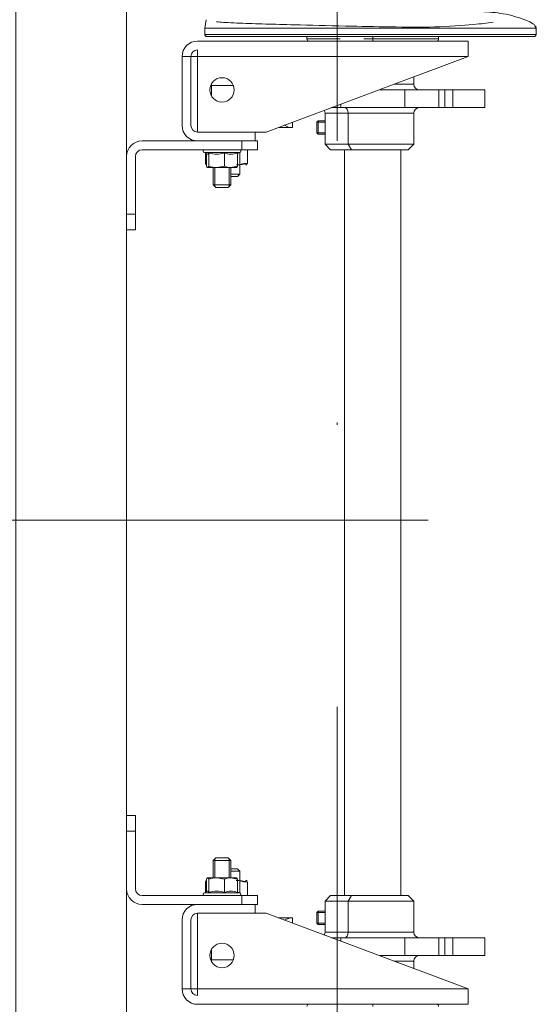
# Model space of a CAD drawing. Header units: millimetres. Extents: x 16720 to 74016, y 25810 to 81213.
# Tile 125 of 256: x 32332 to 32356, y 31736 to 31780. Entities that reach past the tile are written whole.
import ezdxf
from ezdxf.enums import TextEntityAlignment as Align

# ---------------------------------------------------------------- set-up
doc = ezdxf.new("R2010")
doc.units = ezdxf.units.MM
doc.linetypes.add('ACAD_ISO10W100', pattern=[18, 12, -3, 0, -3])
doc.linetypes.add('DASHDOTX2', pattern=[50.8, 25.4, -12.7, 0, -12.7])
for name, color, linetype, lineweight in [('_OPISY', 110, 'Continuous', 9), ('_OŚ', 165, 'DASHDOTX2', 9), ('_STOLARKA', 150, 'Continuous', 18), ('_WYMIAR', 151, 'Continuous', 9), ('_WYPOSAŻENIE', 157, 'Continuous', 5), ('AK_A_osie', 251, 'ACAD_ISO10W100', 9)]:
    doc.layers.add(name, color=color, linetype=linetype, lineweight=lineweight)
doc.styles.add('_PRZEKRÓJ 12', font='ARIALNB.TTF', dxfattribs={"height": 12})
doc.styles.add('MB_050', font='simplex.shx', dxfattribs={"width": 0.8, "height": 9})

# ---------------------------------------------------------------- blocks, each defined once
blk = doc.blocks.new('brama 3m')
at = {"layer": '_STOLARKA'}
blk.add_lwpolyline([(150, -5), (-150, -5), (-150, 0), (150, 0)], close=True, dxfattribs=at)
at = {"layer": '_WYPOSAŻENIE', "linetype": 'Continuous'}
for p, q in [((-14.009, -5), (-16.609, -5)), ((-14.009, -5), (-14.009, -5.4)), ((-13.309, -5), (-14.009, -5)), ((-13.309, -5.4), (-13.309, -5)), ((13.091, -5), (13.091, -5.4)), ((13.791, -5), (13.091, -5)), ((16.391, -5), (13.791, -5)), ((13.791, -5.4), (13.791, -5)), ((-17.309, -8.2), (-17.309, -5.7)), ((-16.909, -10.2), (-16.909, -5.7)), ((-14.009, -5.4), (-16.609, -5.4)), ((-14.009, -5.4), (-13.309, -5.4)), ((13.091, -5.4), (13.791, -5.4)), ((16.391, -5.4), (13.791, -5.4)), ((16.691, -5.7), (16.691, -10.2)), ((17.091, -5.7), (17.091, -8.2)), ((-18.009, -7.5), (-21.109, -7.5)), ((-21.109, -7.5), (-21.109, -7.9)), ((20.891, -7.5), (17.791, -7.5)), ((20.891, -7.5), (20.891, -7.9)), ((-18.009, -7.9), (-21.109, -7.9)), ((-21.109, -7.9), (-21.109, -8.2)), ((-18.009, -7.9), (-21.109, -7.9)), ((-21.109, -7.9), (-21.109, -8.2)), ((-21.109, -7.9), (-21.109, -8.2)), ((20.891, -7.9), (17.791, -7.9)), ((20.891, -7.9), (17.791, -7.9)), ((20.891, -8.2), (20.891, -7.9)), ((20.891, -8.2), (20.891, -7.9)), ((20.891, -7.9), (20.891, -8.2)), ((-21.809, -8.2), (-21.809, -20.4)), ((-21.409, -8.2), (-21.109, -8.2)), ((-21.109, -8.2), (-21.409, -8.2)), ((-21.109, -20.4), (-21.109, -8.2)), ((-21.109, -8.2), (-17.709, -8.2)), ((-21.109, -8.2), (-17.709, -8.2)), ((-21.109, -8.2), (-21.109, -8.2)), ((-17.709, -10.8), (-17.709, -8.2)), ((-17.709, -8.2), (-17.709, -11.3)), ((-17.309, -10.8), (-17.309, -8.2)), ((17.091, -8.2), (17.091, -10.8)), ((17.491, -8.2), (17.491, -10.8)), ((17.491, -8.2), (20.891, -8.2)), ((17.491, -11.3), (17.491, -8.2)), ((17.491, -8.2), (20.891, -8.2)), ((20.891, -8.2), (20.891, -20.4)), ((20.891, -8.2), (21.191, -8.2)), ((21.191, -8.2), (20.891, -8.2)), ((20.891, -8.2), (20.891, -8.2)), ((21.591, -20.4), (21.591, -8.2)), ((-19.809, -9.812), (-19.809, -8.824)), ((-19.333, -8.824), (-19.809, -8.824)), ((-16.789, -10.09), (-16.789, -8.51)), ((-16.789, -8.51), (-16.708, -8.65)), ((-16.766, -8.712), (-16.167, -8.712)), ((-16.765, -8.552), (-16.31, -8.552)), ((-16.736, -8.602), (-16.167, -8.602)), ((-16.232, -8.595), (-16.229, -8.601)), ((-16.113, -8.643), (-16.109, -8.65)), ((-16.109, -9.062), (-16.109, -8.657)), ((15.891, -8.65), (15.895, -8.643)), ((15.891, -9.062), (15.891, -8.657)), ((16.518, -8.602), (15.949, -8.602)), ((16.548, -8.712), (15.949, -8.712)), ((16.011, -8.601), (16.015, -8.595)), ((16.092, -8.552), (16.547, -8.552)), ((16.49, -8.65), (16.571, -8.51)), ((16.571, -10.09), (16.571, -8.51)), ((19.591, -8.824), (19.116, -8.824)), ((19.591, -8.824), (19.591, -9.812)), ((21.791, -23.346), (21.791, -8.625)), ((21.891, -23.474), (21.891, -8.525)), ((21.891, -8.525), (22.171, -8.525)), ((22.171, -23.474), (22.171, -8.525)), ((22.171, -8.525), (22.548, -8.589)), ((-16.167, -9.411), (-16.109, -9.062)), ((-16.109, -8.9), (-15.334, -8.9)), ((-15.257, -8.977), (-16.109, -8.977)), ((-16.109, -9.704), (-16.109, -9.062)), ((-15.334, -9.7), (-15.334, -8.9)), ((-15.334, -8.9), (-15.209, -9.025)), ((-15.209, -9.025), (-15.209, -9.575)), ((14.991, -9.025), (15.116, -8.9)), ((14.991, -9.575), (14.991, -9.025)), ((15.04, -8.977), (15.891, -8.977)), ((15.116, -8.9), (15.116, -9.7)), ((15.116, -8.9), (15.891, -8.9)), ((15.949, -9.411), (15.891, -9.062)), ((15.891, -9.704), (15.891, -9.062)), ((-16.766, -9.411), (-16.167, -9.411)), ((-16.167, -9.998), (-16.109, -9.704)), ((-15.257, -9.623), (-16.109, -9.623)), ((-15.334, -9.7), (-16.109, -9.7)), ((-16.109, -9.95), (-16.109, -9.704)), ((-15.809, -10.1), (-15.809, -9.7)), ((-15.709, -9.7), (-15.709, -10)), ((-15.209, -9.575), (-15.334, -9.7)), ((15.116, -9.7), (14.991, -9.575)), ((15.04, -9.623), (15.891, -9.623)), ((15.891, -9.7), (15.116, -9.7)), ((15.491, -10), (15.491, -9.7)), ((15.591, -9.7), (15.591, -10.1)), ((15.949, -9.998), (15.891, -9.704)), ((15.891, -9.95), (15.891, -9.704)), ((16.548, -9.411), (15.949, -9.411)), ((-16.909, -10.2), (-17.309, -10.2)), ((-16.909, -10.9), (-16.909, -10.2)), ((-15.809, -10.1), (-16.79, -10.1)), ((-16.736, -9.998), (-16.789, -10.09)), ((-16.766, -9.998), (-16.167, -9.998)), ((-16.109, -9.95), (-16.113, -9.957)), ((-15.709, -10), (-15.809, -10.1)), ((15.591, -10.1), (15.491, -10)), ((16.572, -10.1), (15.591, -10.1)), ((15.895, -9.957), (15.891, -9.95)), ((16.548, -9.998), (15.949, -9.998)), ((16.571, -10.09), (16.518, -9.998)), ((16.691, -10.2), (16.691, -10.9)), ((16.691, -10.2), (17.091, -10.2)), ((-16.909, -10.448), (-16.31, -10.448)), ((-16.229, -10.399), (-16.232, -10.405)), ((16.092, -10.448), (16.691, -10.448)), ((-17.309, -10.8), (-17.709, -10.8)), ((-17.309, -10.9), (-17.309, -10.8)), ((-16.909, -10.9), (-17.309, -10.9)), ((16.691, -10.9), (17.091, -10.9)), ((17.091, -10.8), (17.491, -10.8)), ((17.091, -10.8), (17.091, -10.9)), ((-21.109, -20.4), (-17.709, -11.3)), ((17.491, -11.3), (20.891, -20.4)), ((-17.909, -12.48), (-17.909, -11.835)), ((17.691, -11.835), (17.691, -12.48)), ((-17.909, -12.481), (-18.15, -12.481)), ((-17.909, -12.48), (-17.909, -12.481)), ((17.691, -12.481), (17.691, -12.48)), ((17.932, -12.481), (17.691, -12.481)), ((21.691, -13.13), (21.791, -13.13)), ((21.691, -13.13), (21.691, -14.623)), ((-18.209, -13.631), (-18.147, -13.57)), ((-17.609, -13.631), (-18.209, -13.631)), ((-18.209, -13.95), (-18.209, -13.631)), ((-18.147, -13.57), (-17.67, -13.57)), ((-18.147, -13.57), (-18.147, -13.95)), ((-17.67, -13.57), (-17.609, -13.631)), ((-17.67, -13.57), (-17.67, -13.95)), ((-17.609, -13.631), (-17.609, -13.95)), ((17.391, -13.631), (17.453, -13.57)), ((17.991, -13.631), (17.391, -13.631)), ((17.391, -13.95), (17.391, -13.631)), ((17.453, -13.57), (17.93, -13.57)), ((17.453, -13.57), (17.453, -13.95)), ((17.93, -13.57), (17.991, -13.631)), ((17.93, -13.57), (17.93, -13.95)), ((17.991, -13.631), (17.991, -13.95)), ((-18.559, -14.99), (-18.559, -13.95)), ((-17.159, -13.95), (-18.559, -13.95)), ((-17.159, -13.95), (-17.159, -14.99)), ((-16.909, -14.2), (-17.159, -13.95)), ((16.691, -14.2), (16.941, -13.95)), ((16.941, -13.95), (18.341, -13.95)), ((16.941, -13.95), (16.941, -14.99)), ((18.341, -14.99), (18.341, -13.95)), ((-18.809, -14.659), (-18.809, -14.244)), ((-16.909, -15.14), (-16.909, -14.2)), ((16.691, -15.14), (16.691, -14.2)), ((18.591, -14.659), (18.591, -14.244)), ((-18.964, -14.659), (-18.809, -14.659)), ((-18.809, -17.541), (-18.809, -14.659)), ((-18.559, -17.95), (-18.559, -14.99)), ((-17.159, -14.99), (-18.559, -14.99)), ((-17.159, -14.99), (-17.159, -17.95)), ((-16.909, -15.14), (-17.159, -14.99)), ((-16.909, -14.83), (16.691, -14.83)), ((16.691, -15.14), (16.941, -14.99)), ((16.941, -14.99), (18.341, -14.99)), ((16.941, -14.99), (16.941, -17.95)), ((18.341, -17.95), (18.341, -14.99)), ((18.591, -17.541), (18.591, -14.659)), ((18.746, -14.659), (18.591, -14.659)), ((-16.909, -17.7), (-16.909, -15.14)), ((16.691, -17.7), (16.691, -15.14)), ((21.691, -15.7), (21.691, -16.1)), ((-21.809, -16.1), (-21.909, -16.1)), ((21.591, -16.1), (21.691, -16.1)), ((21.691, -16.1), (21.791, -16.1)), ((21.691, -16.1), (21.691, -19.07)), ((-19.609, -17.541), (-19.609, -16.425)), ((19.391, -17.541), (19.391, -16.425)), ((-19.859, -17.95), (-19.859, -17.054)), ((19.641, -17.95), (19.641, -17.054)), ((-19.609, -17.541), (-18.809, -17.541)), ((-19.609, -17.541), (-19.609, -19.083)), ((-18.809, -19.083), (-18.809, -17.541)), ((-16.909, -17.7), (-17.159, -17.95)), ((16.691, -17.37), (-16.909, -17.37)), ((16.941, -17.95), (16.691, -17.7)), ((19.391, -17.541), (18.591, -17.541)), ((18.591, -19.083), (18.591, -17.541)), ((19.391, -17.541), (19.391, -19.083)), ((-19.859, -17.95), (-20.193, -17.95)), ((-17.159, -17.95), (-18.559, -17.95)), ((18.341, -17.95), (16.941, -17.95)), ((19.976, -17.95), (19.641, -17.95)), ((21.691, -19.07), (21.791, -19.07)), ((-18.809, -19.083), (-19.609, -19.083)), ((-19.609, -19.083), (-19.609, -19.356)), ((-19.609, -19.356), (-19.609, -19.706)), ((-19.609, -19.356), (-18.809, -19.356)), ((-18.809, -19.356), (-18.809, -19.083)), ((-18.809, -19.706), (-18.809, -19.356)), ((18.591, -19.083), (19.391, -19.083)), ((18.591, -19.356), (18.591, -19.083)), ((18.591, -19.706), (18.591, -19.356)), ((19.391, -19.356), (18.591, -19.356)), ((19.391, -19.083), (19.391, -19.356)), ((19.391, -19.356), (19.391, -19.706)), ((-19.609, -21.148), (-19.609, -19.706)), ((-19.609, -19.706), (-18.809, -19.706)), ((-18.809, -21.148), (-18.809, -19.706)), ((18.591, -21.148), (18.591, -19.706)), ((19.391, -19.706), (18.591, -19.706)), ((19.391, -21.148), (19.391, -19.706)), ((-21.109, -20.4), (-21.809, -20.4)), ((21.591, -20.4), (20.891, -20.4)), ((-19.609, -21.148), (-18.809, -21.148)), ((19.391, -21.148), (18.591, -21.148)), ((22.171, -23.474), (21.891, -23.474)), ((22.255, -23.459), (22.171, -23.474))]:
    blk.add_line(p, q, dxfattribs=at)
for centre in [(-19.609, -9.3), (19.391, -9.3)]:
    blk.add_circle(centre, 0.55, dxfattribs=at)
for centre, radius, start, end in [((-16.609, -5.7), 0.7, 90, 180), ((16.391, -5.7), 0.7, 0, 90), ((-16.609, -5.7), 0.3, 90, 180), ((16.391, -5.7), 0.3, 0, 90), ((-21.109, -8.2), 0.7, 90, 180), ((-18.009, -8.2), 0.7, 0, 90), ((17.791, -8.2), 0.7, 90, 180), ((20.891, -8.2), 0.7, 0, 90), ((-21.109, -8.2), 0.3, 90, 180), ((-21.109, -8.2), 0.3, 90, 180), ((-18.009, -8.2), 0.3, 0, 90), ((-18.009, -8.2), 0.3, 0.0191, 90), ((17.791, -8.2), 0.3, 90, 180), ((17.791, -8.2), 0.3, 90, 179.9809), ((20.891, -8.2), 0.3, 0, 90), ((20.891, -8.2), 0.3, 0, 90), ((-16.849, -8.51), 0.06, 0, 180), ((-17.796, -9.062), 1.087, 341.2724, 18.7276), ((-17.258, -9.073), 1.15, 0.5865, 18.2959), ((17.041, -9.073), 1.15, 161.7041, 179.4135), ((17.578, -9.062), 1.087, 161.2724, 198.7276), ((16.631, -8.51), 0.06, 0, 180), ((21.891, -8.625), 0.1, 90, 180), ((-17.487, -9.704), 0.779, 337.8417, 22.1583), ((-16.937, -9.716), 0.828, 0.7636, 21.5951), ((16.719, -9.716), 0.828, 158.4049, 179.2364), ((17.27, -9.704), 0.779, 157.8417, 202.1583), ((-16.849, -10.09), 0.06, 180, 0), ((-17.384, -10.027), 1.153, 338.581, 4.5882), ((-17.68, -9.868), 1.45, 340.9134, 350.708), ((17.166, -10.027), 1.153, 176.2199, 201.419), ((17.463, -9.868), 1.45, 189.292, 199.0866), ((16.631, -10.09), 0.06, 180, 0), ((-21.909, -13.23), 0.1, 0, 90), ((21.691, -13.23), 0.1, 90, 180), ((-18.559, -13.7), 0.25, 239.4345, 270), ((18.341, -13.7), 0.25, 270, 300.5655), ((-19.859, -18.2), 0.25, 0, 90), ((-18.559, -18.2), 0.25, 90, 180), ((18.341, -18.2), 0.25, 0, 90), ((19.641, -18.2), 0.25, 90, 180), ((-21.909, -18.97), 0.1, 270, 0), ((21.691, -18.97), 0.1, 180, 270)]:
    blk.add_arc(centre, radius, start, end, dxfattribs=at)
at = {"layer": '_WYPOSAŻENIE', "linetype": 'Continuous', "extrusion": (0, 0, -1)}
for centre, major_axis, ratio, start_param, end_param in [((-19.809, -9.276), (0.7, 0), 0.646169, 4.596678, 4.712389), ((19.591, -9.276), (0.7, 0), 0.646169, 4.712389, 4.828107), ((-18.609, -12.48), (-0.7, 0), 0.970126, 2.583234, 3.141593), ((18.391, -12.48), (-0.7, 0), 0.970126, 0, 0.558366), ((-18.559, -14.84), (-0.25, 0), 0.6, 4.712389, 6.283185), ((18.341, -14.84), (0.25, 0), 0.6, 0, 1.570796)]:
    blk.add_ellipse(centre, major_axis=major_axis, ratio=ratio, start_param=start_param, end_param=end_param, dxfattribs=at)
at = {"layer": '_WYPOSAŻENIE', "linetype": 'Continuous'}
for points, knots in [([(-16.766, -8.712), (-16.748, -8.704), (-16.734, -8.694), (-16.714, -8.676), (-16.708, -8.666), (-16.708, -8.652), (-16.709, -8.647), (-16.712, -8.643)], [0, 0, 0, 0, 0.25, 0.25, 0.5, 0.5, 0.6298187, 0.6298187, 0.6298187, 0.6298187]), ([(-16.232, -8.595), (-16.236, -8.59), (-16.242, -8.584), (-16.265, -8.569), (-16.285, -8.56), (-16.31, -8.552)], [0.5873915, 0.5873915, 0.5873915, 0.5873915, 0.75, 0.75, 1, 1, 1, 1]), ([(-16.109, -8.657), (-16.109, -8.648), (-16.114, -8.638), (-16.134, -8.62), (-16.149, -8.611), (-16.167, -8.602)], [0, 0, 0, 0, 0.5, 0.5, 1, 1, 1, 1]), ([(-16.167, -8.712), (-16.149, -8.704), (-16.135, -8.694), (-16.114, -8.676), (-16.109, -8.666), (-16.109, -8.657)], [0, 0, 0, 0, 0.5, 0.5, 1, 1, 1, 1]), ([(15.891, -8.657), (15.891, -8.648), (15.897, -8.638), (15.917, -8.62), (15.932, -8.611), (15.949, -8.602)], [0, 0, 0, 0, 0.5, 0.5, 1, 1, 1, 1]), ([(15.949, -8.712), (15.932, -8.704), (15.917, -8.694), (15.897, -8.676), (15.891, -8.666), (15.891, -8.657)], [0, 0, 0, 0, 0.5, 0.5, 1, 1, 1, 1]), ([(16.015, -8.595), (16.018, -8.59), (16.024, -8.584), (16.047, -8.569), (16.068, -8.56), (16.092, -8.552)], [0.5865605, 0.5865605, 0.5865605, 0.5865605, 0.75, 0.75, 1, 1, 1, 1]), ([(16.548, -8.712), (16.531, -8.704), (16.516, -8.694), (16.496, -8.676), (16.49, -8.666), (16.49, -8.652), (16.492, -8.647), (16.495, -8.643)], [0, 0, 0, 0, 0.25, 0.25, 0.5, 0.5, 0.6298187, 0.6298187, 0.6298187, 0.6298187]), ([(23.286, -8.963), (23.269, -9.02), (23.242, -9.148), (23.195, -10.063), (23.158, -11.243), (23.116, -12.824), (23.069, -14.767), (23.024, -17.005), (22.968, -19.127), (22.947, -20.722), (22.843, -22.077), (22.548, -23.004), (22.347, -23.44), (22.158, -23.458), (22.123, -23.451)], [0.0012472, 0.0012472, 0.0012472, 0.0012472, 0.0974026, 0.1862933, 0.2634889, 0.3317397, 0.4390534, 0.5275024, 0.6217193, 0.7212039, 0.7786993, 0.8456033, 0.9199707, 0.9396248, 0.9396248, 0.9396248, 0.9396248]), ([(22.44, -21.526), (22.399, -21.259), (22.314, -20.497), (22.204, -18.965), (22.223, -16.938), (22.271, -14.705), (22.317, -12.773), (22.36, -11.185), (22.398, -9.993), (22.434, -9.307), (22.454, -9.095), (22.458, -9.054)], [0.2044578, 0.2044578, 0.2044578, 0.2044578, 0.2654214, 0.3635229, 0.4584069, 0.5482707, 0.6585292, 0.7285227, 0.8078598, 0.8993998, 0.9266479, 0.9266479, 0.9266479, 0.9266479]), ([(-16.109, -9.943), (-16.109, -9.952), (-16.114, -9.962), (-16.135, -9.98), (-16.149, -9.989), (-16.167, -9.998)], [0, 0, 0, 0, 0.5, 0.5, 1, 1, 1, 1]), ([(15.891, -9.943), (15.891, -9.952), (15.897, -9.962), (15.917, -9.98), (15.932, -9.989), (15.949, -9.998)], [0, 0, 0, 0, 0.5, 0.5, 1, 1, 1, 1]), ([(-16.31, -10.342), (-16.285, -10.351), (-16.265, -10.36), (-16.237, -10.378), (-16.229, -10.386), (-16.229, -10.404), (-16.237, -10.413), (-16.265, -10.431), (-16.286, -10.44), (-16.31, -10.448)], [0, 0, 0, 0, 0.25, 0.25, 0.5, 0.5, 0.75, 0.75, 1, 1, 1, 1]), ([(16.092, -10.342), (16.068, -10.351), (16.047, -10.36), (16.02, -10.378), (16.012, -10.386), (16.012, -10.404), (16.02, -10.413), (16.048, -10.431), (16.068, -10.44), (16.092, -10.448)], [0, 0, 0, 0, 0.25, 0.25, 0.5, 0.5, 0.75, 0.75, 1, 1, 1, 1]), ([(21.891, -23.474), (21.874, -23.474), (21.857, -23.467), (21.831, -23.449), (21.821, -23.438), (21.805, -23.414), (21.8, -23.4), (21.793, -23.374), (21.791, -23.36), (21.791, -23.346)], [0, 0, 0, 0, 0.25, 0.25, 0.5, 0.5, 0.75, 0.75, 1, 1, 1, 1])]:
    blk.add_open_spline(points, degree=3, knots=knots, dxfattribs=at)
blk = doc.blocks.new('OPIS OTWÓR 50 P')
at = {"layer": 'AK_A_osie', "linetype": 'Continuous'}
blk.add_line((-25, 0), (25, 0), dxfattribs=at)
at = {"style": 'MB_050', "width": 0.8, "flags": 4}
for tag, p in [('SZER', (0, 0)), ('WYS', (0, -15))]:
    blk.add_attdef(tag, text='', height=9, dxfattribs=at).set_placement(p, align=Align.BOTTOM_CENTER)
at = {"style": '_PRZEKRÓJ 12', "flags": 4}
blk.add_attdef('RODZAJ', text='', height=12, dxfattribs=at).set_placement((54.546, 0.277), align=Align.MIDDLE_CENTER)
at = {"style": 'MB_050', "width": 0.8}
blk.add_attdef('ODPORNOSC_OGNIOWA', text='', height=9, dxfattribs=at).set_placement((-26.551, 0), align=Align.MIDDLE_RIGHT)

msp = doc.modelspace()

# ---------------------------------------------------------------- linework, layer by layer
at = {"layer": '_OŚ'}
msp.add_line((32346.709, 29280.425), (32346.709, 33191.238), dxfattribs=at)

# ---------------------------------------------------------------- block references
at = {"layer": '_OPISY', "color": 7, "xscale": -1.343680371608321, "yscale": 1.343680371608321, "zscale": 1.343680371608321}
msp.add_blockref('OPIS OTWÓR 50 P', (32317.209, 31757.425), dxfattribs=at)
at = {"layer": '_WYMIAR', "rotation": 90}
msp.add_blockref('brama 3m', (32332.209, 31757.425), dxfattribs=at)

doc.saveas('drawing.dxf')
